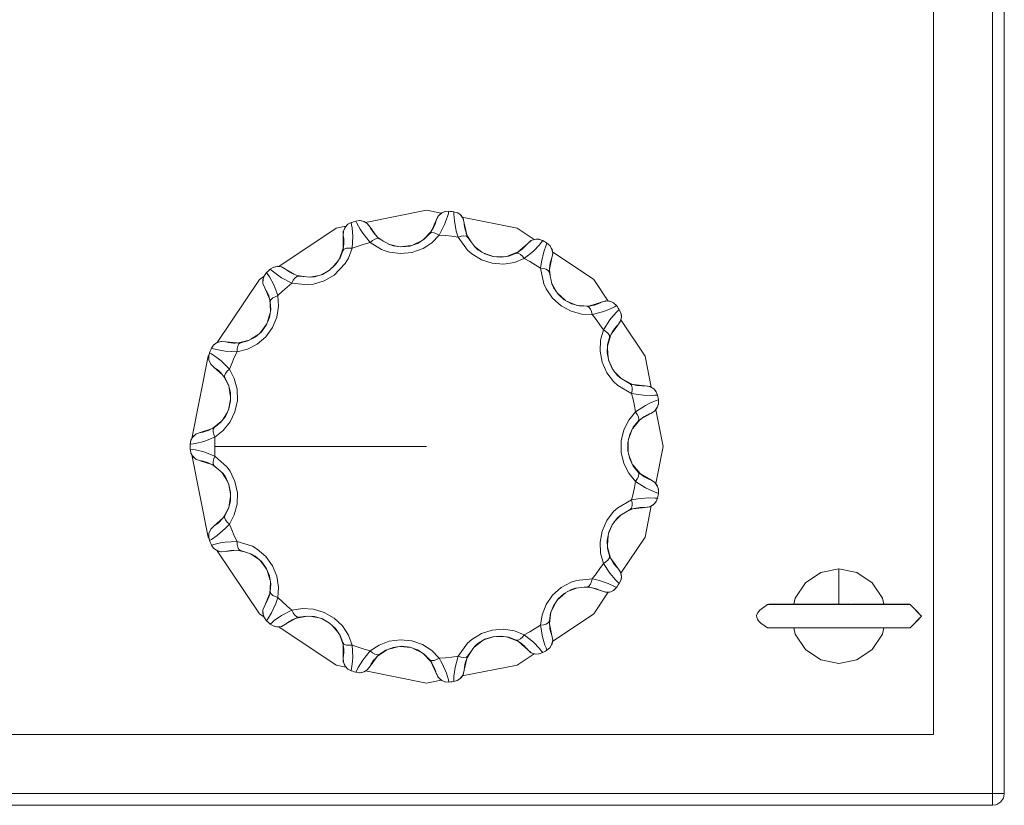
# Model space of a CAD drawing. Header units: millimetres. Extents: x 53746 to 116821, y -810352 to -765802.
# Tile 223 of 256: x 94031 to 94239, y -790917 to -790751. Entities that reach past the tile are written whole.
import ezdxf

# ---------------------------------------------------------------- set-up
doc = ezdxf.new("R2010")
doc.units = ezdxf.units.MM
doc.header["$MEASUREMENT"] = 0
doc.layers.add('Main Cradle Rails', color=7, linetype='Continuous', lineweight=0)
doc.layers.add('Tank and Accumulators', color=7, linetype='Continuous', lineweight=0)

# ---------------------------------------------------------------- blocks, each defined once
blk = doc.blocks.new('*U57')
at = {"layer": 'Tank and Accumulators', "color": 7, "linetype": 'Continuous', "lineweight": 0}
for p, q in [((8832.96, -2720.7), (8834.64, -2718.97)), ((8834.34, -2719.39), (8833.19, -2720.56)), ((8834.59, -2719.05), (8834.59, -2719.05)), ((8835.11, -2718.18), (8835.13, -2718.15)), ((8822.63, -2719.46), (8822.64, -2719.47)), ((8823.39, -2720.23), (8824.67, -2721.09)), ((8823.67, -2720.51), (8823.68, -2720.52)), ((8830.81, -2721.81), (8832.59, -2720.94)), ((8831.76, -2721.47), (8831.77, -2721.46)), ((8833.19, -2720.56), (8833.19, -2720.56)), ((8842.11, -2719.53), (8842.1, -2719.52)), ((8842.21, -2719.77), (8843.09, -2721.18)), ((8842.42, -2720.24), (8842.41, -2720.23)), ((8815.23, -2724.78), (8816.05, -2722.51)), ((8815.95, -2723.02), (8815.37, -2724.55)), ((8816.04, -2722.61), (8816.04, -2722.6)), ((8816.17, -2721.6), (8816.17, -2721.56)), ((8825.61, -2721.64), (8827.62, -2722.14)), ((8825.81, -2721.75), (8825.81, -2721.75)), ((8825.81, -2721.75), (8825.81, -2721.75)), ((8826.63, -2722.01), (8825.81, -2721.75)), ((8828.09, -2722.2), (8830.37, -2721.96)), ((8830.11, -2722.05), (8828.36, -2722.24)), ((8843.73, -2722.06), (8845.36, -2723.33)), ((8843.86, -2722.24), (8843.86, -2722.24)), ((8844.5, -2722.81), (8843.86, -2722.24)), ((8850.82, -2724.19), (8853.07, -2723.29)), ((8852.98, -2723.35), (8852.62, -2723.55)), ((8852.98, -2723.35), (8852.99, -2723.34)), ((8813.71, -2726.66), (8814.98, -2725.15)), ((8815.37, -2724.56), (8815.37, -2724.55)), ((8845.77, -2723.58), (8847.94, -2724.29)), ((8847.67, -2724.27), (8845.99, -2723.72)), ((8848.41, -2724.33), (8850.39, -2724.26)), ((8849.41, -2724.4), (8849.42, -2724.4)), ((8851.09, -2724.15), (8851.09, -2724.15)), ((8811.39, -2728.13), (8813.37, -2726.99)), ((8813.17, -2727.17), (8811.64, -2728.05)), ((8814.44, -2725.97), (8814.44, -2725.96)), ((8859.64, -2727.61), (8859.65, -2727.62)), ((8859.65, -2726.83), (8859.65, -2726.84)), ((8859.65, -2727.1), (8859.88, -2728.74)), ((8805.28, -2727.85), (8805.29, -2727.85)), ((8806.29, -2728.24), (8807.81, -2728.51)), ((8806.65, -2728.38), (8806.67, -2728.38)), ((8808.89, -2728.63), (8810.93, -2728.27)), ((8809.11, -2728.65), (8809.12, -2728.65)), ((8809.97, -2728.55), (8809.12, -2728.65)), ((8809.12, -2728.65), (8809.12, -2728.65)), ((8860.11, -2729.82), (8861.07, -2731.62)), ((8860.15, -2730.03), (8860.15, -2730.03)), ((8860.51, -2730.81), (8860.15, -2730.03)), ((8860.51, -2730.82), (8860.52, -2730.82)), ((8800.68, -2735.71), (8800.51, -2733.31)), ((8800.54, -2733.4), (8800.54, -2733.4)), ((8800.62, -2733.81), (8800.72, -2735.45)), ((8861.36, -2732.04), (8863.04, -2733.56)), ((8861.5, -2732.25), (8861.5, -2732.25)), ((8862.81, -2733.43), (8861.5, -2732.25)), ((8863.47, -2733.79), (8865.28, -2734.52)), ((8800.72, -2735.45), (8800.72, -2735.45)), ((8864.33, -2734.26), (8864.34, -2734.26)), ((8864.36, -2734.27), (8864.35, -2734.27)), ((8865.73, -2734.65), (8868.14, -2734.73)), ((8868.04, -2734.75), (8867.62, -2734.79)), ((8868.04, -2734.75), (8868.04, -2734.75)), ((8800.06, -2738.06), (8800.6, -2736.16)), ((8800.44, -2737.12), (8800.45, -2737.11)), ((8798.54, -2740.33), (8799.88, -2738.49)), ((8798.73, -2740.17), (8798.74, -2740.16)), ((8799.78, -2738.74), (8798.74, -2740.16)), ((8873.06, -2740.05), (8873.06, -2740.06)), ((8791.18, -2742.29), (8793.65, -2742.54)), ((8793.88, -2742.53), (8796.14, -2741.96)), ((8796.53, -2741.76), (8798.17, -2740.65)), ((8797.4, -2741.31), (8797.41, -2741.3)), ((8797.42, -2741.3), (8797.42, -2741.29)), ((8872.57, -2741.01), (8871.94, -2743.21)), ((8793.2, -2742.57), (8793.21, -2742.57)), ((8871.92, -2743.65), (8872.06, -2745.62)), ((8871.88, -2744.64), (8871.88, -2744.65)), ((8872.15, -2746.09), (8873.08, -2748.17)), ((8872.19, -2746.35), (8872.2, -2746.35)), ((8872.91, -2747.96), (8872.2, -2746.35)), ((8873.37, -2748.55), (8874.8, -2750.04)), ((8790.09, -2748.78), (8790.08, -2748.77)), ((8790.08, -2748.77), (8790.08, -2748.77)), ((8791.83, -2751.62), (8790.77, -2749.61)), ((8874.61, -2749.93), (8873.97, -2749.35)), ((8874.61, -2749.93), (8874.61, -2749.93)), ((8875.75, -2750.58), (8877.25, -2751.32)), ((8791.77, -2751.37), (8791.77, -2751.37)), ((8792.23, -2754.01), (8791.95, -2752.06)), ((8876.74, -2751.15), (8876.76, -2751.16)), ((8877.15, -2751.29), (8877.16, -2751.3)), ((8878.14, -2751.52), (8878.18, -2751.53)), ((8791.76, -2756.71), (8792.24, -2754.48)), ((8792.24, -2754.75), (8791.87, -2756.48)), ((8792.2, -2753.01), (8792.2, -2753)), ((8791.87, -2756.48), (8791.87, -2756.48)), ((8790.51, -2758.83), (8791.55, -2757.15)), ((8791.12, -2758.07), (8791.13, -2758.06)), ((8791.13, -2758.05), (8791.13, -2758.04)), ((8878.74, -2758.85), (8877.28, -2760.6)), ((8879.58, -2758.18), (8879.59, -2758.18)), ((8785.83, -2761.49), (8788.19, -2760.72)), ((8787.8, -2760.93), (8787.81, -2760.93)), ((8788.4, -2760.61), (8790.23, -2759.17)), ((8877.08, -2761), (8876.41, -2762.85)), ((8876.63, -2761.9), (8876.64, -2761.89)), ((8876.64, -2761.87), (8876.64, -2761.88)), ((8876.23, -2765.34), (8876.24, -2763.58)), ((8876.24, -2763.58), (8876.24, -2763.58)), ((8876.3, -2763.33), (8876.3, -2765.61)), ((8876.4, -2766.06), (8877.08, -2767.91)), ((8876.64, -2767.05), (8876.64, -2767.05)), ((8789.65, -2769.29), (8788.33, -2768.26)), ((8788.42, -2768.3), (8788.42, -2768.31)), ((8788.79, -2768.53), (8788.78, -2768.52)), ((8877.29, -2768.33), (8878.83, -2770.17)), ((8877.4, -2768.56), (8877.4, -2768.56)), ((8878.44, -2769.83), (8877.4, -2768.56)), ((8791.56, -2771.77), (8790.46, -2770.02)), ((8790.63, -2770.17), (8790.63, -2770.17)), ((8790.63, -2770.17), (8791.13, -2770.87)), ((8791.13, -2770.88), (8791.13, -2770.87)), ((8878.75, -2770.11), (8878.75, -2770.12)), ((8792.24, -2774.44), (8791.76, -2772.21)), ((8791.88, -2772.45), (8792.24, -2774.17)), ((8791.95, -2776.87), (8792.22, -2774.92)), ((8792.24, -2774.18), (8792.24, -2774.17)), ((8790.71, -2779.42), (8791.84, -2777.3)), ((8792.2, -2775.92), (8792.2, -2775.9)), ((8877.24, -2777.62), (8875.75, -2778.34)), ((8877.5, -2777.53), (8877.49, -2777.54)), ((8790.56, -2779.63), (8790.55, -2779.64)), ((8874.8, -2778.89), (8873.37, -2780.37)), ((8873.97, -2779.58), (8874.61, -2779)), ((8874.61, -2779), (8874.61, -2779)), ((8876.74, -2777.77), (8876.76, -2777.77)), ((8873.08, -2780.75), (8872.15, -2782.84)), ((8872.2, -2782.58), (8872.91, -2780.97)), ((8872.06, -2783.31), (8871.92, -2785.28)), ((8871.88, -2784.29), (8871.88, -2784.31)), ((8871.94, -2785.72), (8872.6, -2788.04)), ((8871.95, -2785.99), (8871.95, -2785.99)), ((8792.86, -2786.36), (8792.85, -2786.36)), ((8792.85, -2786.36), (8792.85, -2786.36)), ((8795.42, -2786.79), (8793.93, -2786.41)), ((8794.33, -2786.43), (8794.32, -2786.43)), ((8798.16, -2788.27), (8796.46, -2787.12)), ((8796.67, -2787.19), (8796.67, -2787.19)), ((8796.67, -2787.19), (8797.41, -2787.63)), ((8872.56, -2787.96), (8872.39, -2787.57)), ((8872.56, -2787.96), (8872.56, -2787.96)), ((8799.88, -2790.43), (8798.54, -2788.6)), ((8798.74, -2788.76), (8799.77, -2790.19)), ((8799.78, -2790.19), (8799.77, -2790.19)), ((8800.6, -2792.76), (8800.06, -2790.88)), ((8800.44, -2791.8), (8800.44, -2791.79)), ((8800.51, -2795.61), (8800.68, -2793.22)), ((8865.38, -2794.37), (8863.48, -2795.13)), ((8868.12, -2794.19), (8866.47, -2794.25)), ((8867.62, -2794.14), (8867.61, -2794.14)), ((8868.39, -2794.23), (8868.38, -2794.22)), ((8800.45, -2795.87), (8800.46, -2795.86)), ((8863.04, -2795.38), (8861.35, -2796.89)), ((8861.5, -2796.68), (8862.81, -2795.5)), ((8862.81, -2795.5), (8862.81, -2795.5)), ((8864.34, -2794.66), (8864.33, -2794.67)), ((8864.34, -2794.66), (8865.16, -2794.39)), ((8865.16, -2794.39), (8865.16, -2794.39)), ((8861.07, -2797.29), (8860.16, -2799.02)), ((8860.51, -2798.12), (8860.5, -2798.13)), ((8905.8, -2797.87), (8906.05, -2797.87)), ((8909.27, -2797.81), (8910.34, -2797.81)), ((8935.32, -2797.87), (8935.97, -2797.87)), ((8808.53, -2800.29), (8806.16, -2800.71)), ((8806.65, -2800.54), (8808.27, -2800.28)), ((8808.28, -2800.28), (8808.27, -2800.28)), ((8810.93, -2800.66), (8809, -2800.32)), ((8809.97, -2800.38), (8809.96, -2800.37)), ((8859.98, -2799.46), (8859.65, -2801.84)), ((8859.89, -2799.69), (8859.89, -2799.7)), ((8805.32, -2801.06), (8805.28, -2801.08)), ((8806.25, -2800.67), (8806.25, -2800.67)), ((8813.36, -2801.94), (8811.38, -2800.8)), ((8811.64, -2800.87), (8813.17, -2801.76)), ((8813.17, -2801.76), (8813.17, -2801.76)), ((8814.98, -2803.78), (8813.71, -2802.27)), ((8859.64, -2801.74), (8859.64, -2801.32)), ((8859.64, -2801.74), (8859.64, -2801.74)), ((8814.44, -2802.95), (8814.43, -2802.94)), ((8814.45, -2802.96), (8814.44, -2802.96)), ((8816.01, -2806.29), (8815.23, -2804.15)), ((8847.94, -2804.64), (8845.77, -2805.34)), ((8845.99, -2805.2), (8847.67, -2804.66)), ((8847.67, -2804.66), (8847.67, -2804.66)), ((8850.39, -2804.67), (8848.41, -2804.6)), ((8849.41, -2804.52), (8849.4, -2804.52)), ((8852.99, -2805.61), (8850.82, -2804.73)), ((8859.73, -2802.75), (8859.73, -2802.79)), ((8906.06, -2802.75), (8905.8, -2802.75)), ((8934.95, -2802.81), (8933.27, -2802.81)), ((8935.97, -2802.75), (8935.32, -2802.75)), ((8827.62, -2806.78), (8825.71, -2807.26)), ((8830.36, -2806.96), (8828.09, -2806.72)), ((8828.36, -2806.69), (8830.11, -2806.88)), ((8845.36, -2805.59), (8843.73, -2806.86)), ((8843.86, -2806.68), (8844.5, -2806.11)), ((8843.86, -2806.68), (8843.86, -2806.68)), ((8852.63, -2805.38), (8852.62, -2805.38)), ((8855.03, -2807.39), (8853.19, -2805.73)), ((8853.57, -2805.97), (8853.56, -2805.96)), ((8816.17, -2807.36), (8816.17, -2807.35)), ((8825.28, -2807.42), (8823.28, -2808.77)), ((8823.35, -2808.69), (8823.67, -2808.42)), ((8823.35, -2808.69), (8823.35, -2808.7)), ((8826.61, -2806.92), (8826.62, -2806.92)), ((8826.64, -2806.91), (8826.63, -2806.92)), ((8830.11, -2806.88), (8830.11, -2806.88)), ((8832.59, -2807.99), (8830.82, -2807.12)), ((8831.75, -2807.45), (8831.75, -2807.45)), ((8831.77, -2807.46), (8831.76, -2807.45)), ((8834.63, -2809.95), (8832.96, -2808.23)), ((8843.09, -2807.75), (8842.2, -2809.17)), ((8842.42, -2808.68), (8842.41, -2808.69)), ((8822.66, -2809.43), (8822.63, -2809.46)), ((8834.78, -2810.16), (8834.79, -2810.17)), ((8841.9, -2810.03), (8841.89, -2810.07)), ((8842.23, -2809.07), (8842.23, -2809.08)), ((8955.78, -2838.39), (8955.86, -2837.81)), ((8955.13, -2839.57), (8955.12, -2839.58)), ((8953.36, -2840.31), (8953.36, -2840.31))]:
    blk.add_line(p, q, dxfattribs=at)
at = {"layer": 'Tank and Accumulators', "color": 7, "linetype": 'Continuous', "lineweight": 0, "flags": 128}
for points in [[(8955.86, -2837.81), (8955.86, -2837.81), (8955.86, -2492.81), (8955.77, -2492.22), (8955.67, -2491.85), (8955.41, -2491.39), (8955.12, -2491.04), (8954.31, -2490.5), (8954.17, -2490.45), (8953.36, -2490.31), (8158.36, -2490.31), (8158.07, -2490.33), (8157.4, -2490.5), (8156.98, -2490.77), (8156.59, -2491.04), (8156.17, -2491.67)], [(8158.36, -2840.31), (8158.36, -2840.31), (8158.36, -2840.12), (8158.36, -2839.58), (8158.36, -2838.77), (8158.36, -2837.81), (8953.36, -2837.81), (8953.36, -2492.81), (8953.36, -2491.85), (8953.36, -2491.04), (8953.36, -2490.5), (8953.36, -2490.31), (8953.37, -2490.31)], [(8940.86, -2505.31), (8170.86, -2505.31), (8170.86, -2825.31), (8940.86, -2825.31), (8940.86, -2505.31)], [(8820.77, -2717.03), (8833.68, -2714.46), (8836.79, -2715.08)], [(8835.73, -2716.56), (8835.73, -2716.56), (8836.17, -2715.66), (8836.92, -2715), (8837.63, -2714.73)], [(8836.17, -2715.66), (8836.71, -2715.13), (8836.92, -2715)], [(8840.35, -2720.15), (8839.03, -2719.98), (8837.7, -2719.84), (8836.37, -2719.74), (8837.5, -2717.52), (8838.12, -2715.76), (8838.28, -2715.17), (8838.39, -2714.69), (8838.39, -2714.69)], [(8836.93, -2715), (8837.51, -2714.76), (8837.63, -2714.73)], [(8837.63, -2714.73), (8837.63, -2714.73), (8838.39, -2714.69), (8838.74, -2714.72), (8839.08, -2714.76), (8839.43, -2714.79), (8840.16, -2715), (8840.16, -2715)], [(8839.43, -2714.79), (8839.43, -2714.79), (8839.44, -2715.29), (8839.55, -2716.73), (8839.96, -2718.91), (8840.35, -2720.15)], [(8840.16, -2715), (8840.27, -2715.05), (8840.79, -2715.4)], [(8842.1, -2719.52), (8841.76, -2718.28), (8841.65, -2717.47), (8841.64, -2717.19), (8841.4, -2716.21), (8840.79, -2715.4), (8840.16, -2715)], [(8816.04, -2722.61), (8815.95, -2723.02), (8816.21, -2722.7), (8816.75, -2722.51), (8817.31, -2722.46), (8817.95, -2722.51), (8818.08, -2720.02), (8817.92, -2718.16), (8817.83, -2717.56), (8817.74, -2717.07), (8817.74, -2717.07)], [(8817.06, -2717.42), (8817.06, -2717.42), (8817.74, -2717.07), (8818.07, -2716.96), (8818.4, -2716.86), (8818.73, -2716.75), (8819.48, -2716.64), (8819.48, -2716.64)], [(8823.67, -2720.51), (8823.27, -2720.4), (8822.72, -2720.57), (8822.24, -2720.86), (8821.75, -2721.27), (8820.18, -2719.34), (8819.63, -2718.47), (8818.94, -2717.2), (8818.73, -2716.75), (8818.73, -2716.75)], [(8819.48, -2716.64), (8819.6, -2716.64), (8820.22, -2716.75)], [(8821.72, -2718.04), (8821.1, -2717.24), (8820.23, -2716.75), (8819.48, -2716.64)], [(8820.23, -2716.75), (8820.46, -2716.84), (8821.1, -2717.24)], [(8821.1, -2717.24), (8821.2, -2717.33), (8821.72, -2718.04), (8823.12, -2719.96)], [(8834.69, -2718.88), (8835.73, -2716.56), (8836.09, -2715.76), (8836.17, -2715.66)], [(8835.73, -2716.56), (8835.68, -2716.73), (8835.66, -2716.84), (8835.55, -2717.17), (8835.2, -2718.01), (8835.13, -2718.15)], [(8840.79, -2715.4), (8840.98, -2715.58), (8841.4, -2716.21)], [(8841.23, -2715.97), (8852.82, -2718.27), (8856.41, -2720.67)], [(8841.4, -2716.21), (8841.45, -2716.32), (8841.64, -2717.19), (8842.17, -2719.69)], [(8834.59, -2719.05), (8834.34, -2719.39), (8834.7, -2719.2), (8835.28, -2719.25), (8835.81, -2719.44), (8836.37, -2719.74), (8834.8, -2721.34), (8833.73, -2722.1), (8832.95, -2722.53), (8830.58, -2723.39), (8828.18, -2723.64), (8825.81, -2723.33), (8824.68, -2722.98), (8824.15, -2722.76), (8821.75, -2721.27), (8820.47, -2721.65), (8819.2, -2722.06), (8817.95, -2722.51), (8817.16, -2724.61), (8816.48, -2725.75), (8814.14, -2728.2), (8812.05, -2729.41), (8809.76, -2730.09), (8808.59, -2730.22), (8805.21, -2729.86), (8804.2, -2730.72), (8803.21, -2731.61), (8802.24, -2732.53), (8802.37, -2734.78), (8802, -2737.07), (8801.08, -2739.28), (8799.66, -2741.23), (8797.84, -2742.79), (8795.78, -2743.86), (8793.6, -2744.43), (8793.02, -2745.63), (8792.48, -2746.85), (8791.98, -2748.08), (8793.01, -2750.08), (8793.6, -2752.33), (8793.66, -2754.72), (8793.15, -2757.08), (8792.13, -2759.24), (8790.68, -2761.06), (8788.92, -2762.47), (8788.89, -2763.13), (8788.88, -2763.8), (8788.87, -2764.46)], [(8802.43, -2726.36), (8814.55, -2718.27), (8816.62, -2717.86)], [(8816.07, -2719.87), (8816.07, -2719.87), (8816.1, -2718.87), (8816.52, -2717.95), (8817.06, -2717.42)], [(8816.07, -2722.41), (8816.07, -2719.87), (8816.07, -2718.99), (8816.1, -2718.87)], [(8816.1, -2718.87), (8816.38, -2718.17), (8816.52, -2717.95)], [(8816.53, -2717.95), (8816.96, -2717.5), (8817.06, -2717.42)], [(8822.63, -2719.46), (8822.28, -2718.99), (8821.85, -2718.29), (8821.72, -2718.04), (8821.72, -2718.04)], [(8835.13, -2718.15), (8834.59, -2719.05), (8834.59, -2719.05)], [(8816.07, -2719.87), (8816.1, -2720.05), (8816.11, -2720.15), (8816.15, -2720.49), (8816.18, -2721.41), (8816.17, -2721.56)], [(8823.67, -2720.51), (8822.63, -2719.46), (8822.63, -2719.46)], [(8825.81, -2721.75), (8823.67, -2720.51), (8823.67, -2720.51)], [(8833.19, -2720.56), (8831.76, -2721.47), (8830.11, -2722.05), (8830.11, -2722.05)], [(8831.74, -2721.48), (8831.76, -2721.47), (8831.76, -2721.47)], [(8876.76, -2777.77), (8877.04, -2777.48), (8877.18, -2776.92), (8877.16, -2776.36), (8877.05, -2775.72), (8877.37, -2774.43), (8877.64, -2773.13), (8877.88, -2771.82), (8876.46, -2770.08), (8875.41, -2768), (8874.86, -2765.67), (8874.86, -2763.26), (8875.41, -2760.93), (8876.45, -2758.85), (8877.88, -2757.11), (8877.64, -2755.8), (8877.37, -2754.5), (8877.05, -2753.2), (8874.11, -2751.51), (8873.24, -2750.72), (8871.79, -2748.82), (8870.81, -2746.61), (8870.37, -2744.26), (8870.47, -2741.93), (8871.07, -2739.77), (8870.32, -2738.67), (8869.54, -2737.59), (8868.72, -2736.54), (8866.48, -2736.43), (8864.23, -2735.81), (8862.13, -2734.67), (8860.34, -2733.05), (8858.98, -2731.09), (8858.49, -2730.02), (8857.79, -2726.7), (8856.66, -2726), (8855.51, -2725.33), (8854.33, -2724.7), (8852.24, -2725.52), (8849.94, -2725.86), (8847.56, -2725.68), (8845.26, -2724.93), (8843.22, -2723.68), (8842.33, -2722.9), (8840.35, -2720.15), (8840.96, -2719.98), (8841.52, -2719.9), (8842.09, -2719.98), (8842.41, -2720.23)], [(8842.1, -2719.52), (8842.1, -2719.52), (8842.41, -2720.23), (8843.86, -2722.24), (8843.86, -2722.24)], [(8858.23, -2720.9), (8858.23, -2720.9), (8858.15, -2721), (8857.54, -2721.77), (8856.27, -2723.13), (8854.33, -2724.7), (8853.94, -2724.19), (8853.53, -2723.81), (8853.02, -2723.53), (8852.62, -2723.55), (8851.09, -2724.15)], [(8853.15, -2723.23), (8855.03, -2721.54), (8855.69, -2720.95), (8855.8, -2720.89)], [(8857.52, -2720.64), (8856.76, -2720.59), (8855.8, -2720.89), (8855.03, -2721.54), (8854.99, -2721.59), (8854.68, -2721.96), (8854.63, -2722.02), (8853.96, -2722.65), (8853.85, -2722.74)], [(8855.8, -2720.89), (8856.51, -2720.63), (8856.76, -2720.59)], [(8856.77, -2720.59), (8857.4, -2720.61), (8857.52, -2720.64)], [(8857.52, -2720.64), (8857.52, -2720.64), (8858.23, -2720.9), (8858.53, -2721.08), (8858.83, -2721.25), (8859.13, -2721.43), (8859.72, -2721.91), (8859.72, -2721.91)], [(8859.13, -2721.43), (8859.13, -2721.43), (8858.94, -2721.88), (8858.46, -2723.24), (8857.95, -2725.4), (8857.79, -2726.7), (8858.43, -2726.79), (8858.97, -2726.94), (8859.46, -2727.25), (8859.64, -2727.61)], [(8816.17, -2721.56), (8816.04, -2722.61), (8816.04, -2722.61)], [(8828.36, -2722.24), (8826.63, -2722.01), (8826.64, -2722.01)], [(8845.99, -2723.72), (8844.5, -2722.81), (8844.51, -2722.82)], [(8853.81, -2722.77), (8853.85, -2722.74), (8852.98, -2723.35), (8852.98, -2723.35)], [(8860.36, -2723.52), (8860.36, -2723.65), (8860.18, -2724.51), (8859.65, -2727.02)], [(8859.72, -2721.91), (8859.8, -2722), (8860.13, -2722.54)], [(8860.18, -2724.51), (8860.36, -2723.52), (8860.13, -2722.54), (8859.72, -2721.91)], [(8860.13, -2722.54), (8860.23, -2722.77), (8860.36, -2723.52)], [(8860.31, -2723.28), (8869.04, -2729.11), (8872.1, -2733.69)], [(8815.37, -2724.55), (8814.44, -2725.97), (8813.17, -2727.17), (8813.17, -2727.17)], [(8847.67, -2724.27), (8847.67, -2724.27), (8849.41, -2724.4), (8849.41, -2724.4)], [(8851.09, -2724.15), (8849.41, -2724.4), (8849.4, -2724.4)], [(8859.65, -2726.83), (8859.84, -2725.56), (8860.08, -2724.77), (8860.18, -2724.51), (8860.18, -2724.51)], [(8799.37, -2728.25), (8799.37, -2728.25), (8799.84, -2727.66), (8800.1, -2727.42), (8800.35, -2727.19), (8800.61, -2726.96), (8801.25, -2726.55), (8801.25, -2726.55)], [(8800.54, -2733.4), (8800.62, -2733.81), (8800.73, -2733.42), (8801.15, -2733.02), (8801.64, -2732.75), (8802.24, -2732.53), (8801.35, -2730.21), (8800.46, -2728.58), (8800.12, -2728.06), (8799.84, -2727.66), (8799.84, -2727.66)], [(8806.65, -2728.38), (8806.25, -2728.45), (8805.81, -2728.82), (8805.5, -2729.28), (8805.21, -2729.86), (8803, -2728.73), (8802.13, -2728.16), (8800.99, -2727.28), (8800.61, -2726.96), (8800.61, -2726.96)], [(8801.25, -2726.55), (8801.37, -2726.5), (8801.98, -2726.35)], [(8803.87, -2726.92), (8802.98, -2726.44), (8801.98, -2726.35), (8801.25, -2726.55)], [(8801.98, -2726.35), (8802.24, -2726.33), (8802.98, -2726.44)], [(8802.98, -2726.44), (8803.11, -2726.48), (8803.87, -2726.92), (8805.93, -2728.1)], [(8805.28, -2727.85), (8804.77, -2727.56), (8804.09, -2727.09), (8803.87, -2726.92), (8803.87, -2726.92)], [(8814.43, -2725.98), (8814.44, -2725.97), (8814.44, -2725.97)], [(8859.64, -2727.61), (8859.65, -2726.83), (8859.65, -2726.83)], [(8860.15, -2730.03), (8860.15, -2730.03), (8859.64, -2727.61)], [(8789.42, -2742.43), (8798.33, -2729.11), (8799.26, -2728.48)], [(8799.08, -2729.96), (8799.05, -2729.2), (8799.09, -2728.95)], [(8799.46, -2730.89), (8799.46, -2730.89), (8799.08, -2729.96), (8799.09, -2728.95), (8799.37, -2728.25)], [(8799.09, -2728.95), (8799.31, -2728.36), (8799.37, -2728.25)], [(8809.12, -2728.65), (8806.65, -2728.38), (8805.28, -2727.85), (8805.28, -2727.85)], [(8811.64, -2728.05), (8809.97, -2728.55), (8809.98, -2728.55)], [(8800.48, -2733.21), (8799.46, -2730.89), (8799.1, -2730.08), (8799.08, -2729.96)], [(8799.46, -2730.89), (8799.55, -2731.04), (8799.61, -2731.13), (8799.78, -2731.43), (8800.18, -2732.25), (8800.24, -2732.39)], [(8861.5, -2732.25), (8860.51, -2730.81), (8860.51, -2730.81)], [(8800.54, -2733.4), (8800.54, -2733.4), (8800.24, -2732.39), (8800.25, -2732.43)], [(8864.34, -2734.26), (8862.81, -2733.43), (8862.81, -2733.43)], [(8868.23, -2734.71), (8870.65, -2733.93), (8871.49, -2733.67), (8871.61, -2733.66)], [(8873.28, -2734.12), (8872.61, -2733.77), (8871.61, -2733.66), (8870.65, -2733.93), (8870.49, -2734.01), (8870.4, -2734.06), (8870.08, -2734.2), (8869.22, -2734.51), (8869.07, -2734.55)], [(8871.61, -2733.66), (8872.37, -2733.71), (8872.61, -2733.77)], [(8872.61, -2733.77), (8873.18, -2734.05), (8873.28, -2734.12)], [(8800.72, -2735.45), (8800.44, -2737.13), (8799.78, -2738.74), (8799.78, -2738.74)], [(8864.34, -2734.26), (8864.34, -2734.26), (8865.98, -2734.71), (8865.98, -2734.71)], [(8873.82, -2734.65), (8873.82, -2734.65), (8873.39, -2734.89), (8872.85, -2735.17), (8871.13, -2735.89), (8868.72, -2736.54), (8868.57, -2735.91), (8868.35, -2735.4), (8868, -2734.94), (8867.62, -2734.79), (8865.98, -2734.71)], [(8868.04, -2734.75), (8868.04, -2734.75), (8869.07, -2734.55), (8869.03, -2734.56)], [(8871.95, -2742.93), (8872.39, -2741.35), (8872.37, -2740.95), (8872.04, -2740.47), (8871.61, -2740.11), (8871.07, -2739.77), (8872.43, -2737.68), (8873.08, -2736.88), (8874.07, -2735.84), (8874.44, -2735.5), (8874.44, -2735.5)], [(8873.28, -2734.12), (8873.28, -2734.12), (8873.82, -2734.65), (8874.03, -2734.93), (8874.23, -2735.21), (8874.44, -2735.5), (8874.78, -2736.17), (8874.78, -2736.17)], [(8800.44, -2737.14), (8800.44, -2737.13), (8800.44, -2737.13)], [(8874.7, -2737.91), (8874.65, -2738.02), (8874.14, -2738.74), (8872.75, -2740.67)], [(8874.14, -2738.74), (8874.14, -2738.74), (8874.7, -2737.91), (8874.9, -2736.92), (8874.78, -2736.17)], [(8874.9, -2736.92), (8874.89, -2737.17), (8874.7, -2737.91)], [(8874.76, -2737.68), (8879.88, -2745.33), (8881.19, -2751.92)], [(8874.78, -2736.18), (8874.81, -2736.3), (8874.9, -2736.92)], [(8798.74, -2740.16), (8797.41, -2741.3), (8795.91, -2742.08), (8795.91, -2742.08)], [(8872.39, -2741.35), (8873.06, -2740.05), (8873.06, -2740.05)], [(8873.06, -2740.05), (8873.41, -2739.56), (8873.94, -2738.94), (8874.14, -2738.74)], [(8795.91, -2742.08), (8794.31, -2742.5), (8793.97, -2742.72), (8793.73, -2743.24), (8793.62, -2743.79), (8793.6, -2744.43), (8791.11, -2744.3), (8789.28, -2743.95), (8788.34, -2743.69), (8788.22, -2743.65), (8788.22, -2743.65)], [(8793.2, -2742.57), (8792.85, -2742.56), (8791.89, -2742.45), (8791.79, -2742.43), (8791.27, -2742.31), (8791.24, -2742.31), (8791.18, -2742.29), (8790.17, -2742.22), (8789.22, -2742.54), (8788.64, -2743.02)], [(8789.22, -2742.54), (8789.45, -2742.42), (8790.17, -2742.22)], [(8790.17, -2742.22), (8790.3, -2742.2), (8791.18, -2742.29), (8791.79, -2742.43), (8791.79, -2742.43)], [(8787.6, -2745.34), (8787.6, -2745.34), (8787.79, -2744.6), (8787.93, -2744.29), (8788.08, -2743.97), (8788.22, -2743.65), (8788.64, -2743.02), (8788.64, -2743.02)], [(8788.64, -2743.02), (8788.72, -2742.93), (8789.22, -2742.54)], [(8794.31, -2742.5), (8793.2, -2742.57), (8793.2, -2742.57)], [(8872.2, -2746.35), (8871.88, -2744.63), (8871.95, -2742.93), (8871.95, -2742.93)], [(8784.02, -2762.75), (8787.49, -2745.33), (8787.68, -2745.04)], [(8787.64, -2746.09), (8787.59, -2745.46), (8787.6, -2745.34)], [(8788.76, -2747.71), (8788.76, -2747.71), (8788.04, -2747.02), (8787.64, -2746.09), (8787.6, -2745.34)], [(8788.04, -2747.02), (8787.7, -2746.34), (8787.64, -2746.09)], [(8791.77, -2751.37), (8791.01, -2749.91), (8790.95, -2749.5), (8791.17, -2748.97), (8791.51, -2748.53), (8791.98, -2748.08), (8790.21, -2746.32), (8789.41, -2745.68), (8788.22, -2744.86), (8787.79, -2744.6), (8787.79, -2744.6)], [(8871.88, -2744.62), (8871.88, -2744.63), (8871.88, -2744.63)], [(8790.52, -2749.31), (8788.76, -2747.71), (8788.11, -2747.12), (8788.04, -2747.02)], [(8788.76, -2747.71), (8789, -2747.87), (8789.65, -2748.37), (8790.08, -2748.77)], [(8873.97, -2749.34), (8873.97, -2749.35), (8872.91, -2747.96), (8872.91, -2747.96)], [(8790.08, -2748.77), (8791.01, -2749.91), (8791.01, -2749.91)], [(8876.76, -2751.16), (8874.61, -2749.93), (8874.61, -2749.93)], [(8791.77, -2751.37), (8792.2, -2753.01), (8792.24, -2754.75), (8792.24, -2754.75)], [(8882.48, -2753.56), (8882.48, -2753.56), (8881.98, -2753.6), (8881.37, -2753.63), (8879.51, -2753.59), (8877.05, -2753.2), (8877.16, -2752.57), (8877.18, -2752.01), (8877.04, -2751.45), (8876.76, -2751.16), (8877.15, -2751.29)], [(8878.18, -2751.53), (8877.15, -2751.29), (8877.15, -2751.29)], [(8877.35, -2751.34), (8879.87, -2751.61), (8880.75, -2751.71), (8880.86, -2751.75)], [(8882.2, -2752.85), (8881.73, -2752.26), (8880.86, -2751.75), (8879.87, -2751.61), (8879.69, -2751.62), (8879.59, -2751.62), (8879.24, -2751.63), (8878.33, -2751.55), (8878.18, -2751.53)], [(8880.87, -2751.75), (8881.53, -2752.1), (8881.73, -2752.26)], [(8881.73, -2752.26), (8882.14, -2752.74), (8882.2, -2752.85)], [(8792.2, -2753.02), (8792.2, -2753.01), (8792.2, -2753.01)], [(8877.4, -2760.37), (8878.44, -2759.1), (8878.59, -2758.72), (8878.48, -2758.15), (8878.24, -2757.64), (8877.88, -2757.11), (8879.97, -2755.75), (8880.89, -2755.29), (8882.23, -2754.74), (8882.69, -2754.58), (8882.69, -2754.58)], [(8882.2, -2752.85), (8882.2, -2752.85), (8882.48, -2753.56), (8882.55, -2753.9), (8882.63, -2754.24), (8882.69, -2754.58), (8882.73, -2755.34), (8882.73, -2755.34)], [(8791.87, -2756.48), (8791.13, -2758.06), (8790.07, -2759.38), (8790.07, -2759.38)], [(8881.96, -2756.89), (8881.87, -2756.98), (8881.1, -2757.42), (8879.05, -2758.61)], [(8879.59, -2758.18), (8880.1, -2757.87), (8880.84, -2757.52), (8881.1, -2757.42), (8881.96, -2756.89), (8882.54, -2756.07), (8882.73, -2755.34)], [(8882.54, -2756.07), (8882.43, -2756.29), (8881.96, -2756.89)], [(8882.13, -2756.67), (8883.68, -2764.46), (8882.13, -2772.26)], [(8882.73, -2755.34), (8882.71, -2755.46), (8882.54, -2756.07)], [(8879.59, -2758.18), (8879.59, -2758.18), (8878.44, -2759.1), (8878.44, -2759.1)], [(8790.07, -2759.38), (8788.78, -2760.41), (8788.56, -2760.75), (8788.55, -2761.33), (8788.68, -2761.87), (8788.92, -2762.47), (8786.59, -2763.36), (8784.78, -2763.78), (8783.81, -2763.93), (8783.68, -2763.94), (8783.68, -2763.94)], [(8787.8, -2760.93), (8787.47, -2761.07), (8786.55, -2761.35), (8786.45, -2761.38), (8785.93, -2761.48), (8785.9, -2761.48), (8785.83, -2761.49), (8784.89, -2761.84), (8784.15, -2762.52), (8783.81, -2763.19)], [(8788.78, -2760.41), (8787.8, -2760.93), (8787.8, -2760.93)], [(8876.64, -2761.88), (8877.4, -2760.37), (8877.4, -2760.37)], [(8783.81, -2763.19), (8783.85, -2763.08), (8784.15, -2762.52)], [(8784.15, -2762.52), (8784.3, -2762.32), (8784.89, -2761.84)], [(8784.89, -2761.84), (8784.99, -2761.77), (8785.83, -2761.49), (8786.45, -2761.38), (8786.45, -2761.38)], [(8876.64, -2761.88), (8876.64, -2761.88), (8876.24, -2763.58), (8876.24, -2763.58)], [(8783.81, -2765.73), (8783.81, -2765.73), (8783.68, -2764.98), (8783.68, -2764.64), (8783.68, -2764.29), (8783.68, -2763.94), (8783.81, -2763.19), (8783.81, -2763.19)], [(8833.68, -2764.46), (8818.17, -2764.46), (8803.1, -2764.46), (8788.87, -2764.46), (8788.88, -2765.13), (8788.89, -2765.8), (8788.92, -2766.46), (8786.59, -2765.57), (8784.78, -2765.14), (8784.18, -2765.05), (8783.68, -2764.98), (8783.68, -2764.98)], [(8784.15, -2766.41), (8783.85, -2765.85), (8783.81, -2765.73)], [(8785.83, -2767.43), (8785.83, -2767.43), (8784.89, -2767.09), (8784.15, -2766.41), (8783.81, -2765.73)], [(8787.68, -2783.89), (8787.49, -2783.6), (8784.02, -2766.17)], [(8784.89, -2767.09), (8784.3, -2766.61), (8784.15, -2766.41)], [(8788.24, -2768.22), (8785.83, -2767.43), (8784.99, -2767.16), (8784.89, -2767.09)], [(8788.43, -2768.31), (8788.78, -2768.52), (8788.56, -2768.18), (8788.55, -2767.6), (8788.68, -2767.06), (8788.92, -2766.46), (8791.45, -2768.73), (8792.13, -2769.68), (8793.15, -2771.84), (8793.66, -2774.21), (8793.59, -2776.6), (8793.01, -2778.85), (8791.98, -2780.85), (8792.48, -2782.08), (8793.02, -2783.29), (8793.6, -2784.49), (8796.83, -2785.54), (8797.84, -2786.13), (8799.66, -2787.69), (8801.08, -2789.64), (8802, -2791.85), (8802.37, -2794.15), (8802.24, -2796.39), (8803.21, -2797.31), (8804.2, -2798.2), (8805.21, -2799.07), (8807.43, -2798.7), (8809.75, -2798.84), (8812.05, -2799.52), (8814.14, -2800.73), (8815.88, -2802.37), (8817.16, -2804.31), (8817.95, -2806.42), (8818.08, -2808.91), (8818.02, -2809.93), (8817.83, -2811.36), (8817.74, -2811.85), (8817.74, -2811.85)], [(8877.4, -2768.56), (8876.64, -2767.04), (8876.23, -2765.34), (8876.23, -2765.34)], [(8876.64, -2767.03), (8876.64, -2767.04), (8876.64, -2767.04)], [(8785.83, -2767.43), (8786.01, -2767.46), (8786.11, -2767.48), (8786.45, -2767.55), (8787.33, -2767.81), (8787.47, -2767.86)], [(8788.43, -2768.31), (8788.43, -2768.31), (8787.47, -2767.86), (8787.51, -2767.88)], [(8788.78, -2768.52), (8790.63, -2770.17), (8790.63, -2770.17)], [(8791.13, -2770.87), (8791.88, -2772.45), (8791.88, -2772.45)], [(8878.75, -2770.11), (8878.44, -2769.83), (8878.59, -2770.21), (8878.48, -2770.78), (8878.24, -2771.28), (8877.88, -2771.82), (8879.97, -2773.17), (8881.66, -2773.97), (8882.23, -2774.19), (8882.69, -2774.35), (8882.69, -2774.35)], [(8879.56, -2770.73), (8879.59, -2770.75), (8878.75, -2770.11), (8878.75, -2770.11)], [(8878.91, -2770.24), (8881.1, -2771.51), (8881.87, -2771.95), (8881.96, -2772.04)], [(8881.1, -2771.51), (8880.94, -2771.44), (8880.84, -2771.4), (8880.52, -2771.27), (8879.72, -2770.83), (8879.59, -2770.75)], [(8881.1, -2771.51), (8881.1, -2771.51), (8881.96, -2772.04), (8882.54, -2772.86), (8882.73, -2773.59)], [(8881.96, -2772.04), (8882.43, -2772.63), (8882.54, -2772.86)], [(8882.54, -2772.86), (8882.71, -2773.47), (8882.73, -2773.59)], [(8792.24, -2774.17), (8792.2, -2775.92), (8791.77, -2777.56), (8791.77, -2777.56)], [(8882.48, -2775.37), (8882.48, -2775.37), (8881.98, -2775.33), (8880.54, -2775.29), (8878.33, -2775.47), (8877.05, -2775.72), (8874.11, -2777.41), (8873.24, -2778.21), (8871.79, -2780.11), (8870.81, -2782.32), (8870.37, -2784.67), (8870.47, -2786.99), (8871.07, -2789.16), (8870.32, -2790.26), (8869.54, -2791.34), (8868.72, -2792.39), (8868.57, -2793.01), (8868.35, -2793.53), (8868, -2793.99), (8867.62, -2794.14)], [(8882.73, -2773.59), (8882.73, -2773.59), (8882.69, -2774.35), (8882.63, -2774.69), (8882.55, -2775.03), (8882.48, -2775.37), (8882.2, -2776.07), (8882.2, -2776.07)], [(8791.77, -2777.56), (8791.01, -2779.02), (8790.95, -2779.42), (8791.17, -2779.95), (8791.51, -2780.4), (8791.98, -2780.85), (8791.09, -2781.8), (8789.41, -2783.25), (8788.22, -2784.07), (8787.79, -2784.32), (8787.79, -2784.32)], [(8792.2, -2775.93), (8792.2, -2775.92), (8792.2, -2775.92)], [(8881.19, -2777.01), (8879.88, -2783.6), (8874.76, -2791.25)], [(8876.76, -2777.77), (8876.76, -2777.77), (8877.5, -2777.53), (8877.5, -2777.53)], [(8880.86, -2777.18), (8880.75, -2777.22), (8879.87, -2777.32), (8877.32, -2777.59)], [(8877.5, -2777.53), (8878.77, -2777.32), (8879.59, -2777.3), (8879.87, -2777.32), (8879.87, -2777.32)], [(8879.87, -2777.32), (8880.86, -2777.18), (8881.73, -2776.66), (8882.2, -2776.07)], [(8881.73, -2776.66), (8881.53, -2776.83), (8880.87, -2777.18)], [(8882.2, -2776.07), (8882.14, -2776.18), (8881.73, -2776.66)], [(8788.04, -2781.91), (8788.11, -2781.81), (8788.76, -2781.21), (8790.66, -2779.5)], [(8790.55, -2779.64), (8789.65, -2780.56), (8789, -2781.06), (8788.76, -2781.21), (8788.76, -2781.21)], [(8790.55, -2779.64), (8790.55, -2779.64), (8791.01, -2779.02), (8791.01, -2779.02)], [(8872.91, -2780.97), (8873.97, -2779.58), (8873.97, -2779.59)], [(8876.76, -2777.77), (8876.76, -2777.77), (8874.61, -2779), (8874.61, -2779)], [(8788.76, -2781.21), (8788.04, -2781.91), (8787.64, -2782.83), (8787.6, -2783.59)], [(8787.6, -2783.59), (8787.59, -2783.46), (8787.64, -2782.83)], [(8788.64, -2785.91), (8788.64, -2785.91), (8788.22, -2785.28), (8788.08, -2784.96), (8787.93, -2784.64), (8787.79, -2784.32), (8787.6, -2783.59), (8787.6, -2783.59)], [(8787.64, -2782.83), (8787.7, -2782.59), (8788.04, -2781.91)], [(8871.95, -2785.99), (8871.88, -2784.29), (8872.2, -2782.58), (8872.2, -2782.58)], [(8794.31, -2786.43), (8793.97, -2786.21), (8793.73, -2785.69), (8793.62, -2785.14), (8793.6, -2784.49), (8791.11, -2784.63), (8790.1, -2784.79), (8788.69, -2785.13), (8788.22, -2785.28), (8788.22, -2785.28)], [(8789.22, -2786.39), (8788.72, -2786), (8788.64, -2785.91)], [(8791.18, -2786.64), (8791.18, -2786.64), (8790.17, -2786.71), (8789.22, -2786.39), (8788.64, -2785.91)], [(8874.44, -2793.43), (8874.44, -2793.43), (8874.35, -2793.34), (8873.64, -2792.66), (8872.43, -2791.25), (8871.07, -2789.16), (8871.61, -2788.82), (8872.04, -2788.45), (8872.37, -2787.98), (8872.39, -2787.57), (8871.95, -2785.99)], [(8871.88, -2784.28), (8871.88, -2784.29), (8871.88, -2784.29)], [(8790.17, -2786.71), (8789.45, -2786.51), (8789.22, -2786.39)], [(8799.26, -2800.44), (8798.33, -2799.82), (8789.42, -2786.49)], [(8793.54, -2786.39), (8791.18, -2786.64), (8790.3, -2786.73), (8790.17, -2786.71)], [(8791.18, -2786.64), (8791.45, -2786.57), (8792.26, -2786.42), (8792.85, -2786.36)], [(8792.85, -2786.36), (8794.31, -2786.43), (8796.67, -2787.19), (8796.67, -2787.19)], [(8797.42, -2787.63), (8797.41, -2787.63), (8798.74, -2788.76), (8798.74, -2788.76)], [(8873.05, -2788.84), (8873.06, -2788.88), (8872.56, -2787.96), (8872.56, -2787.96)], [(8799.77, -2790.19), (8799.77, -2790.19), (8800.44, -2791.8), (8800.72, -2793.48), (8800.72, -2793.48)], [(8872.65, -2788.13), (8874.14, -2790.19), (8874.65, -2790.9), (8874.7, -2791.02)], [(8874.14, -2790.19), (8874.14, -2790.19), (8874.09, -2790.14), (8873.76, -2789.79), (8873.71, -2789.73), (8873.15, -2789), (8873.06, -2788.88)], [(8874.78, -2792.75), (8874.9, -2792), (8874.7, -2791.02), (8874.14, -2790.19)], [(8800.45, -2791.81), (8800.44, -2791.8), (8800.44, -2791.8)], [(8874.7, -2791.02), (8874.89, -2791.75), (8874.9, -2792)], [(8874.9, -2792.01), (8874.81, -2792.63), (8874.78, -2792.75)], [(8924.68, -2791.07), (8920.86, -2790.31), (8917.03, -2791.07), (8913.78, -2793.24), (8911.62, -2796.48), (8911.35, -2797.81)], [(8920.86, -2790.31), (8920.86, -2793), (8920.86, -2795.7), (8920.86, -2797.33)], [(8930.36, -2797.81), (8930.09, -2796.48), (8927.93, -2793.24), (8924.68, -2791.07)], [(8800.72, -2793.48), (8800.62, -2795.11), (8800.73, -2795.51), (8801.15, -2795.91), (8801.64, -2796.17), (8802.24, -2796.39), (8801.83, -2797.62), (8800.88, -2799.63), (8800.12, -2800.86), (8799.84, -2801.27), (8799.84, -2801.27)], [(8873.82, -2794.27), (8873.82, -2794.27), (8873.39, -2794.03), (8872.09, -2793.41), (8869.99, -2792.68), (8868.72, -2792.39), (8865.35, -2792.74), (8864.23, -2793.11), (8862.13, -2794.26), (8860.34, -2795.87), (8858.98, -2797.84), (8858.13, -2800.01), (8857.79, -2802.23), (8858.43, -2802.14), (8858.97, -2801.98), (8859.46, -2801.68), (8859.64, -2801.32), (8859.89, -2799.7)], [(8865.16, -2794.39), (8865.16, -2794.39), (8867.62, -2794.14)], [(8867.62, -2794.14), (8868.39, -2794.23), (8868.39, -2794.23)], [(8871.61, -2795.27), (8871.49, -2795.26), (8870.65, -2794.99), (8868.21, -2794.2)], [(8868.39, -2794.23), (8869.64, -2794.55), (8870.4, -2794.87), (8870.65, -2794.99), (8871.61, -2795.27), (8872.61, -2795.15), (8873.28, -2794.81)], [(8874.78, -2792.75), (8874.78, -2792.75), (8874.44, -2793.43), (8874.23, -2793.71), (8874.03, -2793.99), (8873.82, -2794.27), (8873.28, -2794.81), (8873.28, -2794.81)], [(8799.08, -2798.97), (8799.1, -2798.84), (8799.46, -2798.03), (8800.49, -2795.69)], [(8800.45, -2795.87), (8800, -2797.08), (8799.61, -2797.8), (8799.46, -2798.03), (8799.46, -2798.03)], [(8800.62, -2795.11), (8800.45, -2795.87), (8800.45, -2795.87)], [(8872.1, -2795.24), (8869.04, -2799.82), (8860.31, -2805.65)], [(8862.81, -2795.5), (8864.34, -2794.66), (8864.34, -2794.66)], [(8872.61, -2795.15), (8872.37, -2795.22), (8871.61, -2795.27)], [(8873.28, -2794.81), (8873.18, -2794.88), (8872.61, -2795.15)], [(8799.46, -2798.03), (8799.08, -2798.97), (8799.09, -2799.97), (8799.37, -2800.68)], [(8859.89, -2799.7), (8860.51, -2798.11), (8861.5, -2796.68), (8861.5, -2796.68)], [(8860.52, -2798.1), (8860.51, -2798.11), (8860.51, -2798.11)], [(8905.93, -2797.82), (8905.93, -2797.82), (8905.9, -2797.82), (8905.94, -2797.84), (8905.8, -2797.87), (8904.12, -2799.02), (8903.63, -2799.66), (8903.47, -2800.16), (8903.49, -2800.58), (8903.63, -2800.96), (8903.87, -2801.32), (8904.37, -2801.82), (8905.8, -2802.75), (8905.8, -2802.78), (8905.91, -2802.8), (8906.08, -2802.81), (8906.08, -2802.81)], [(8906.06, -2797.81), (8906.06, -2797.81), (8905.94, -2797.82)], [(8906.05, -2797.87), (8906.05, -2797.87), (8907.58, -2797.87)], [(8906.28, -2797.81), (8906.06, -2797.81), (8906.31, -2797.81), (8907.81, -2797.81), (8910.42, -2797.81), (8913.93, -2797.81), (8918.03, -2797.81), (8923.43, -2797.81)], [(8907.76, -2797.81), (8907.07, -2797.81), (8906.32, -2797.81)], [(8907.58, -2797.87), (8907.58, -2797.87), (8910.24, -2797.87)], [(8909.28, -2797.81), (8909.27, -2797.81), (8907.83, -2797.81)], [(8912.07, -2797.81), (8910.02, -2797.81), (8909.38, -2797.81)], [(8910.24, -2797.87), (8910.24, -2797.87), (8913.81, -2797.87)], [(8910.45, -2797.81), (8912.43, -2797.81), (8912.43, -2797.81)], [(8913.81, -2797.87), (8913.81, -2797.87), (8917.98, -2797.87)], [(8917.98, -2797.87), (8917.98, -2797.87), (8922.4, -2797.87), (8926.69, -2797.87), (8930.47, -2797.87), (8933.44, -2797.87), (8935.32, -2797.87), (8935.32, -2797.87)], [(8920.86, -2797.33), (8920.86, -2797.33), (8920.86, -2797.81)], [(8923.61, -2797.81), (8928.53, -2797.81), (8931.5, -2797.81), (8933.76, -2797.81), (8935.21, -2797.81), (8935.71, -2797.81)], [(8935.71, -2797.81), (8935.71, -2797.81), (8935.8, -2797.82), (8935.89, -2797.84), (8935.97, -2797.87), (8937.18, -2799.02), (8938.36, -2800.31), (8937.43, -2801.32), (8936.94, -2801.82), (8935.97, -2802.75), (8935.89, -2802.79), (8935.8, -2802.8), (8935.71, -2802.81), (8935.09, -2802.81)], [(8935.71, -2797.81), (8935.71, -2797.81), (8935.71, -2797.81)], [(8935.97, -2802.75), (8938.36, -2800.31), (8935.97, -2797.87)], [(8799.09, -2799.97), (8799.05, -2799.72), (8799.08, -2798.97)], [(8799.37, -2800.68), (8799.31, -2800.57), (8799.09, -2799.97)], [(8806.26, -2800.67), (8806.65, -2800.54), (8806.25, -2800.48), (8805.81, -2800.1), (8805.5, -2799.64), (8805.21, -2799.07), (8802.99, -2800.2), (8801.46, -2801.26), (8800.99, -2801.64), (8800.61, -2801.97), (8800.61, -2801.97)], [(8808.27, -2800.28), (8809.97, -2800.38), (8811.64, -2800.87), (8811.64, -2800.87)], [(8809.98, -2800.38), (8809.97, -2800.38), (8809.97, -2800.38)], [(8801.25, -2802.38), (8801.25, -2802.38), (8800.61, -2801.97), (8800.35, -2801.74), (8800.1, -2801.5), (8799.84, -2801.27), (8799.37, -2800.68), (8799.37, -2800.68)], [(8801.25, -2802.38), (8801.98, -2802.58), (8802.98, -2802.48), (8803.87, -2802.01)], [(8801.98, -2802.58), (8801.37, -2802.42), (8801.25, -2802.38)], [(8802.98, -2802.48), (8802.24, -2802.59), (8801.98, -2802.58)], [(8816.62, -2811.07), (8814.55, -2810.66), (8802.43, -2802.56)], [(8806.07, -2800.75), (8803.87, -2802.01), (8803.11, -2802.45), (8802.98, -2802.48)], [(8803.87, -2802.01), (8803.87, -2802.01), (8804.01, -2801.9), (8804.09, -2801.83), (8804.37, -2801.63), (8805.15, -2801.15), (8805.28, -2801.08)], [(8805.28, -2801.08), (8806.26, -2800.67), (8806.26, -2800.67)], [(8813.17, -2801.76), (8814.44, -2802.95), (8815.37, -2804.37), (8815.37, -2804.37)], [(8815.37, -2804.37), (8815.95, -2805.91), (8816.21, -2806.23), (8816.75, -2806.42), (8817.31, -2806.46), (8817.95, -2806.42), (8819.2, -2806.87), (8820.47, -2807.28), (8821.75, -2807.65), (8823.63, -2806.42), (8825.8, -2805.6), (8828.18, -2805.29), (8830.58, -2805.54), (8832.83, -2806.33), (8834.79, -2807.59), (8836.37, -2809.19), (8837.7, -2809.09), (8839.03, -2808.95), (8840.35, -2808.77), (8842.34, -2806.02), (8843.22, -2805.24), (8845.26, -2804), (8847.56, -2803.25), (8849.94, -2803.06), (8852.24, -2803.41), (8854.33, -2804.23), (8855.51, -2803.6), (8856.66, -2802.93), (8857.79, -2802.23), (8858.18, -2804.69), (8858.72, -2806.47), (8858.94, -2807.04), (8859.13, -2807.5), (8859.13, -2807.5)], [(8859.73, -2802.79), (8859.64, -2801.74), (8859.64, -2801.74)], [(8859.66, -2801.94), (8860.18, -2804.42), (8860.36, -2805.28), (8860.36, -2805.41)], [(8847.67, -2804.66), (8849.41, -2804.52), (8851.09, -2804.77), (8851.09, -2804.77)], [(8849.42, -2804.52), (8849.41, -2804.52), (8849.41, -2804.52)], [(8851.09, -2804.77), (8852.62, -2805.38), (8853.02, -2805.4), (8853.53, -2805.12), (8853.94, -2804.73), (8854.33, -2804.23), (8856.27, -2805.8), (8857.55, -2807.15), (8857.93, -2807.63), (8858.23, -2808.02), (8858.23, -2808.02)], [(8859.72, -2807.02), (8860.13, -2806.39), (8860.36, -2805.41), (8860.18, -2804.42), (8860.12, -2804.25), (8860.08, -2804.15), (8859.97, -2803.83), (8859.75, -2802.93), (8859.73, -2802.79)], [(8922.41, -2802.75), (8922.4, -2802.75), (8917.98, -2802.75), (8915.15, -2802.75), (8910.24, -2802.75), (8907.58, -2802.75), (8906.06, -2802.75), (8906.06, -2802.75)], [(8906.3, -2802.81), (8906.06, -2802.81), (8906.06, -2802.81)], [(8906.08, -2802.81), (8906.06, -2802.81), (8906.29, -2802.81)], [(8913.38, -2802.81), (8910.42, -2802.81), (8907.8, -2802.81), (8906.31, -2802.81), (8906.3, -2802.81)], [(8906.37, -2802.81), (8907.07, -2802.81), (8907.78, -2802.81)], [(8907.91, -2802.81), (8909.27, -2802.81), (8910.37, -2802.81)], [(8910.54, -2802.81), (8912.43, -2802.81), (8912.43, -2802.81)], [(8911.35, -2802.81), (8911.62, -2804.14), (8913.78, -2807.38), (8917.03, -2809.55), (8920.86, -2810.31), (8924.68, -2809.55), (8927.93, -2807.38), (8930.09, -2804.14), (8930.36, -2802.81)], [(8913.5, -2802.81), (8913.41, -2802.81), (8913.4, -2802.81)], [(8933.15, -2802.81), (8930.31, -2802.81), (8926.59, -2802.81), (8924.33, -2802.81), (8920.6, -2802.81), (8916.88, -2802.81), (8913.56, -2802.81)], [(8926.69, -2802.75), (8926.69, -2802.75), (8922.41, -2802.75)], [(8930.47, -2802.75), (8930.47, -2802.75), (8926.69, -2802.75)], [(8929.29, -2802.81), (8929.29, -2802.81), (8932.03, -2802.81), (8933.34, -2802.81)], [(8929.29, -2802.81), (8931.62, -2802.81), (8933.49, -2802.81)], [(8933.44, -2802.75), (8933.44, -2802.75), (8930.47, -2802.75)], [(8933.24, -2802.81), (8933.22, -2802.81), (8933.16, -2802.81)], [(8935.32, -2802.75), (8935.32, -2802.75), (8933.44, -2802.75)], [(8933.45, -2802.81), (8933.49, -2802.81), (8935.14, -2802.81), (8935.68, -2802.81)], [(8935.08, -2802.81), (8935.08, -2802.81), (8935.01, -2802.81)], [(8935.7, -2802.81), (8935.71, -2802.81), (8935.71, -2802.81)], [(8815.95, -2805.91), (8816.17, -2807.36), (8816.17, -2807.36)], [(8816.1, -2810.06), (8816.07, -2809.94), (8816.07, -2809.05), (8816.07, -2806.68)], [(8826.63, -2806.92), (8828.36, -2806.69), (8828.36, -2806.69)], [(8842.41, -2808.69), (8843.86, -2806.68), (8843.86, -2806.68)], [(8844.51, -2806.11), (8844.5, -2806.11), (8845.99, -2805.2), (8845.99, -2805.2)], [(8852.62, -2805.38), (8853.57, -2805.97), (8853.57, -2805.97)], [(8853.57, -2805.97), (8853.85, -2806.18), (8854.55, -2806.83), (8854.63, -2806.91), (8854.86, -2807.17), (8855.02, -2807.37), (8855.03, -2807.39), (8855.8, -2808.04), (8856.76, -2808.33), (8857.52, -2808.29)], [(8860.13, -2806.39), (8859.8, -2806.93), (8859.72, -2807.02)], [(8860.36, -2805.41), (8860.23, -2806.15), (8860.13, -2806.39)], [(8816.17, -2807.36), (8816.18, -2807.96), (8816.11, -2808.78), (8816.07, -2809.05), (8816.1, -2810.06), (8816.52, -2810.97), (8817.06, -2811.5)], [(8818.73, -2812.17), (8818.73, -2812.17), (8818.78, -2812.06), (8819.22, -2811.18), (8820.18, -2809.59), (8821.75, -2807.65), (8822.24, -2808.07), (8822.72, -2808.36), (8823.27, -2808.52), (8823.67, -2808.42), (8825.04, -2807.52)], [(8823.21, -2808.84), (8821.72, -2810.89), (8821.2, -2811.6), (8821.1, -2811.68)], [(8822.63, -2809.46), (8823.35, -2808.69), (8823.35, -2808.69)], [(8826.63, -2806.92), (8826.63, -2806.92), (8825.04, -2807.52), (8825.04, -2807.51)], [(8830.11, -2806.88), (8831.76, -2807.45), (8833.19, -2808.37), (8833.18, -2808.37)], [(8833.19, -2808.37), (8834.34, -2809.54), (8834.7, -2809.72), (8835.28, -2809.68), (8835.81, -2809.49), (8836.37, -2809.19), (8837.01, -2810.33), (8837.87, -2812.37), (8838.28, -2813.76), (8838.39, -2814.24), (8838.39, -2814.24)], [(8839.43, -2814.13), (8839.43, -2814.13), (8839.43, -2814.01), (8839.47, -2813.03), (8839.7, -2811.18), (8840.35, -2808.77), (8840.96, -2808.95), (8841.52, -2809.02), (8842.09, -2808.95), (8842.41, -2808.69), (8842.24, -2809.07)], [(8856.41, -2808.26), (8852.82, -2810.66), (8841.23, -2812.96)], [(8855.8, -2808.04), (8855.69, -2807.97), (8855.03, -2807.39), (8854.63, -2806.91), (8854.63, -2806.91)], [(8856.76, -2808.33), (8856.51, -2808.3), (8855.8, -2808.04)], [(8857.52, -2808.29), (8857.4, -2808.31), (8856.77, -2808.33)], [(8859.72, -2807.02), (8859.72, -2807.02), (8859.13, -2807.5), (8858.83, -2807.68), (8858.53, -2807.85), (8858.23, -2808.02), (8857.52, -2808.29), (8857.52, -2808.29)], [(8816.52, -2810.97), (8816.38, -2810.76), (8816.1, -2810.06)], [(8817.06, -2811.5), (8816.96, -2811.43), (8816.53, -2810.97)], [(8821.72, -2810.89), (8821.72, -2810.89), (8821.1, -2811.68), (8820.23, -2812.17), (8819.48, -2812.29)], [(8821.72, -2810.89), (8821.75, -2810.83), (8821.98, -2810.4), (8822.02, -2810.34), (8822.54, -2809.58), (8822.63, -2809.46)], [(8834.79, -2810.17), (8834.79, -2810.17), (8834.34, -2809.54), (8834.34, -2809.54)], [(8836.17, -2813.27), (8836.09, -2813.17), (8835.73, -2812.36), (8834.68, -2810.02)], [(8834.79, -2810.17), (8835.38, -2811.32), (8835.66, -2812.09), (8835.73, -2812.36), (8835.73, -2812.36)], [(8840.16, -2813.93), (8840.79, -2813.52), (8841.4, -2812.72), (8841.64, -2811.74), (8841.64, -2811.67), (8841.68, -2811.19), (8841.69, -2811.12), (8841.85, -2810.21), (8841.89, -2810.07)], [(8842.17, -2809.26), (8841.64, -2811.74), (8841.45, -2812.6), (8841.4, -2812.72)], [(8841.89, -2810.07), (8842.24, -2809.07), (8842.24, -2809.07)], [(8819.48, -2812.29), (8819.48, -2812.29), (8818.73, -2812.17), (8818.4, -2812.07), (8818.07, -2811.96), (8817.74, -2811.85), (8817.06, -2811.5), (8817.06, -2811.5)], [(8820.22, -2812.17), (8819.6, -2812.29), (8819.48, -2812.29)], [(8821.1, -2811.68), (8820.46, -2812.09), (8820.23, -2812.17)], [(8836.79, -2813.84), (8833.68, -2814.46), (8820.77, -2811.89)], [(8835.73, -2812.36), (8836.17, -2813.27), (8836.92, -2813.93), (8837.63, -2814.2)], [(8841.4, -2812.72), (8840.98, -2813.35), (8840.79, -2813.52)], [(8836.92, -2813.93), (8836.71, -2813.79), (8836.17, -2813.27)], [(8837.63, -2814.2), (8837.51, -2814.17), (8836.93, -2813.93)], [(8840.16, -2813.93), (8840.16, -2813.93), (8839.43, -2814.13), (8839.08, -2814.17), (8838.74, -2814.21), (8838.39, -2814.24), (8837.63, -2814.2), (8837.63, -2814.2)], [(8840.79, -2813.52), (8840.27, -2813.88), (8840.16, -2813.93)], [(8953.36, -2837.81), (8953.36, -2837.81), (8954.31, -2837.81), (8955.12, -2837.81), (8955.67, -2837.81), (8955.86, -2837.81), (8955.86, -2837.81)], [(8953.36, -2840.31), (8953.36, -2840.31), (8953.36, -2840.12), (8953.36, -2839.58), (8953.36, -2838.77), (8953.36, -2837.82)], [(8157.71, -2840.23), (8157.71, -2840.23), (8158.36, -2840.31), (8953.36, -2840.31), (8954.03, -2840.22), (8954.31, -2840.12), (8955.12, -2839.58), (8955.28, -2839.37), (8955.67, -2838.77), (8955.78, -2838.39), (8955.78, -2838.39)]]:
    blk.add_lwpolyline(points, dxfattribs=at)

msp = doc.modelspace()

# ---------------------------------------------------------------- block references
at = {"layer": 'Main Cradle Rails', "color": 7, "linetype": 'Continuous', "lineweight": 0}
msp.add_blockref('*U57', (85283.05, -788076.95), dxfattribs=at)

doc.saveas('drawing.dxf')
